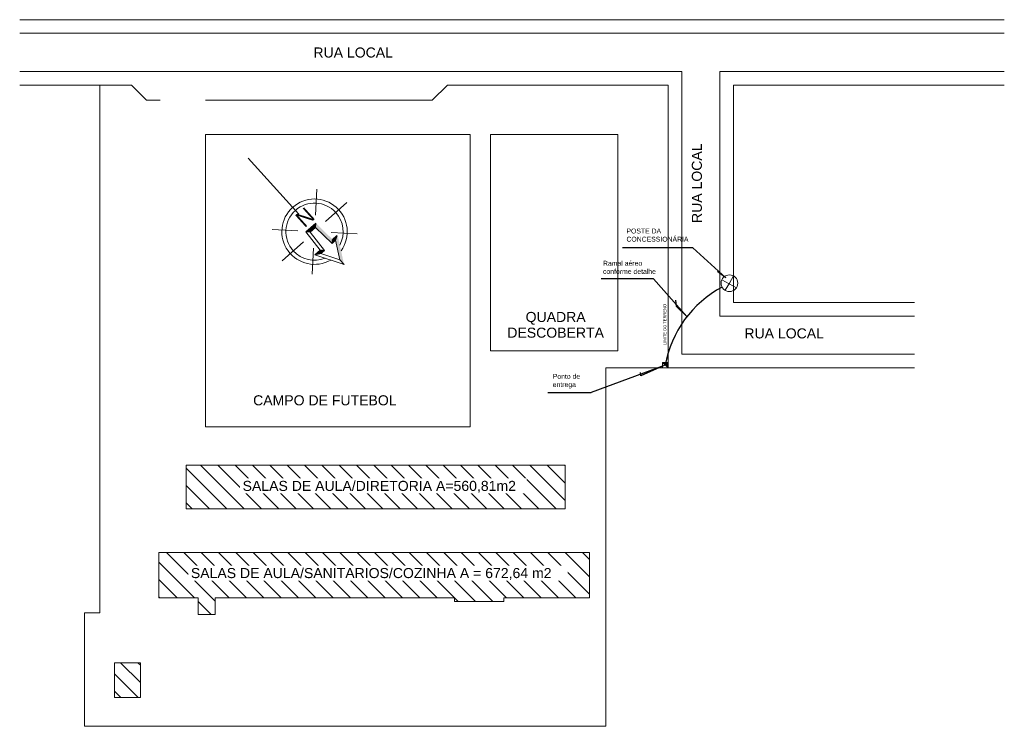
# Model space of a CAD drawing. Header units: metres. Extents: x -81 to 1042, y -541 to 334.
# Tile 12 of 130: x -81 to 99, y -57 to 73. Entities that reach past the tile are written whole.
import ezdxf

# ---------------------------------------------------------------- set-up
doc = ezdxf.new("R2010")
doc.units = ezdxf.units.M
for name, color, linetype, lineweight in [('A-ANNO-NOTE', 131, 'Continuous', 9), ('A-DETL', 90, 'Continuous', 9), ('A-DETL-GENF', 92, 'Continuous', 9), ('A-DETL-THIN', 151, 'Continuous', 9), ('Arquitetura ', 134, 'Continuous', 5), ('EL-Condutos', 4, 'Continuous', 30), ('EL-Textos condutos', 7, 'Continuous', 20), ('G-ANNO-TEXT', 231, 'Continuous', 9), ('P-SIMBOL', 5, 'Continuous', 20)]:
    doc.layers.add(name, color=color, linetype=linetype, lineweight=lineweight)
doc.layers.add('DI-Título_do_diagrama', color=3, linetype='Continuous')
doc.layers.add('view', color=7, linetype='Continuous', plot=False)
doc.styles.add('Arial', font='arial.ttf', dxfattribs={"height": 0.02499999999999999})
doc.styles.add('Arial_3', font='arial.ttf', dxfattribs={"height": 1.844124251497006})
doc.styles.add('Bodoni MT Black', font='txt', dxfattribs={"height": 0.003904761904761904})
doc.styles.add('ROMANS', font='arial.ttf', dxfattribs={"height": 15})

# ---------------------------------------------------------------- blocks, each defined once
blk = doc.blocks.new('Norte - Norte-186860-PLANTA DE LOCALIZAÇÃO')
at = {"layer": 'A-ANNO-NOTE'}
for points in [[(-0.001625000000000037, 0.001383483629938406), (0.001624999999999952, 0.001383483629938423), (0.0008749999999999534, 0.0006334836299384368), (-0.000875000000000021, 0.0006334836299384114)], [(0.001999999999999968, -0.004280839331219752), (0.001249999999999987, -0.005030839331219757), (0.0008749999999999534, 0.0006334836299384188), (0.001624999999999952, 0.001383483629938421)], [(0, -0.009284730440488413), (0.002430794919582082, -0.005030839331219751), (0.003723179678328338, -0.004280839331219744), (0, -0.01079640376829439)]]:
    blk.add_hatch(color=256, dxfattribs=at).paths.add_polyline_path(points, flags=0)
for p, q in [((-1.657796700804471e-16, 0.02421196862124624), (-1.359480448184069e-16, 0.005746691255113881)), ((-0.002873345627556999, 0.002873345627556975), (-0.007367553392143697, 0.007367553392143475)), ((-0.007367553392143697, 0.007367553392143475), (-0.002873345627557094, 0.00287334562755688)), ((0.00287334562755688, 0.002873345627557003), (0.007367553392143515, 0.007367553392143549)), ((0.00287334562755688, 0.002873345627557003), (0.007367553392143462, 0.007367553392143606)), ((-0.002000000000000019, -0.004280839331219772), (-0.001625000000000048, 0.001383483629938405)), ((-0.000875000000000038, 0.0006334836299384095), (-0.00162500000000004, 0.001383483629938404)), ((-0.001625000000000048, 0.001383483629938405), (0.001624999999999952, 0.001383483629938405)), ((-0.000875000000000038, 0.0006334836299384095), (-0.00162500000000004, 0.001383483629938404)), ((-0.001625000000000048, 0.001383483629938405), (-1.004613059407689e-17, 0.001383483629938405)), ((-0.000875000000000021, 0.0006334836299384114), (-0.001625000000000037, 0.001383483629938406)), ((-0.001625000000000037, 0.001383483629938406), (0.001624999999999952, 0.001383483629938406)), ((-0.001250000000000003, -0.005030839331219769), (-0.0008750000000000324, 0.0006334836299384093)), ((0.0008749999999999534, 0.0006334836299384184), (-0.000875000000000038, 0.0006334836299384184)), ((-0.000875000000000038, 0.0006334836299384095), (0.0008749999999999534, 0.0006334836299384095)), ((0.0008749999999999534, 0.0006334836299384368), (-0.000875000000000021, 0.0006334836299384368)), ((-1.00163638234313e-17, 0.001383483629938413), (0.001624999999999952, 0.001383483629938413)), ((0.001624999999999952, 0.001383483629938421), (0.0008749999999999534, 0.0006334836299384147)), ((0.001624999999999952, 0.001383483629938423), (0.0008749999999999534, 0.0006334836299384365)), ((0.0008749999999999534, 0.0006334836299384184), (0.001249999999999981, -0.005030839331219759)), ((-0.003661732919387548, -8.34450123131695e-17), (-0.01061992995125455, -1.182877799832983e-16)), ((0.003661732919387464, -4.677318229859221e-17), (0.01061992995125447, -1.193041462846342e-17)), ((-0.002873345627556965, -0.002873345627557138), (-0.007367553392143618, -0.00736755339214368)), ((-0.007367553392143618, -0.00736755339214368), (-0.00287334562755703, -0.002873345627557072)), ((-0.003723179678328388, -0.004280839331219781), (-0.002000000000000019, -0.004280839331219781)), ((-0.003723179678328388, -0.004280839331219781), (-1.586231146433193e-18, -0.01079640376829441)), ((-0.002397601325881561, -0.005030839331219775), (-0.003723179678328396, -0.00428083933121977)), ((-0.003429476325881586, -0.004280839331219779), (-0.003429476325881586, -0.004447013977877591)), ((-0.003350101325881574, -0.004280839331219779), (-0.003350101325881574, -0.004491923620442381)), ((-0.003270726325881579, -0.004280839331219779), (-0.003270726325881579, -0.00453683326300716)), ((-0.003191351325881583, -0.004280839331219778), (-0.003191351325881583, -0.00458174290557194)), ((-0.003111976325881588, -0.004280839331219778), (-0.003111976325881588, -0.00462665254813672)), ((-0.003032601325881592, -0.004280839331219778), (-0.003032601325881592, -0.0046715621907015)), ((-0.002953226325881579, -0.004280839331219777), (-0.002953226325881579, -0.004716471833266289)), ((-0.002873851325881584, -0.004280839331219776), (-0.002873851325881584, -0.004761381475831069)), ((-0.002794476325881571, -0.004280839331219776), (-0.002794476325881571, -0.004806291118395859)), ((-0.002715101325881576, -0.004280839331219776), (-0.002715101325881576, -0.004851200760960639)), ((-0.002635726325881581, -0.004280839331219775), (-0.002635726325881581, -0.004896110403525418)), ((-0.002556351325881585, -0.004280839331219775), (-0.002556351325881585, -0.004941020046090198)), ((-0.002476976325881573, -0.004280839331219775), (-0.002476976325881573, -0.004985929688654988)), ((-0.002397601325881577, -0.004280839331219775), (-0.002397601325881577, -0.005030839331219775)), ((-0.002318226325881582, -0.004280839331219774), (-0.002318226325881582, -0.005030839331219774)), ((-0.002238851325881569, -0.004280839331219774), (-0.002238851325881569, -0.005030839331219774)), ((-0.002159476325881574, -0.004280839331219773), (-0.002159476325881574, -0.005030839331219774)), ((-0.002080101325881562, -0.004280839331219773), (-0.001250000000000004, -0.005030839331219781)), ((-0.002080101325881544, -0.005030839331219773), (-0.002080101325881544, -0.004280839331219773)), ((-0.002000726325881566, -0.004280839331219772), (-0.002000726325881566, -0.005030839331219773)), ((-0.00192135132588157, -0.004359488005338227), (-0.00192135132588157, -0.005030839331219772)), ((-0.001841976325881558, -0.004438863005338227), (-0.001841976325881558, -0.005030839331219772)), ((-0.001762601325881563, -0.004518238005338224), (-0.001762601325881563, -0.005030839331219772)), ((-0.00168322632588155, -0.004597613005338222), (-0.00168322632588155, -0.005030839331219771)), ((-0.001603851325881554, -0.00467698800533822), (-0.001603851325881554, -0.005030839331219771)), ((-0.001524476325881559, -0.00478284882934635), (-0.001524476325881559, -0.00503083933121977)), ((0.001491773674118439, -0.004789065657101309), (0.001491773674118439, -0.005030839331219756)), ((0.001571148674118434, -0.004709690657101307), (0.001571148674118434, -0.005030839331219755)), ((0.00165052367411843, -0.004630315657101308), (0.00165052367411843, -0.005030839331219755)), ((0.001729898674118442, -0.00455094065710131), (0.001729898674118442, -0.005030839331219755)), ((0.001809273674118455, -0.004471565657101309), (0.001809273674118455, -0.005030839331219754)), ((0.001888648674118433, -0.004392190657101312), (0.001888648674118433, -0.005030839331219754)), ((0.001968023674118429, -0.004312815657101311), (0.001968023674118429, -0.005030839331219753)), ((0.002047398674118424, -0.004280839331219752), (0.002047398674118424, -0.005030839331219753)), ((0.00212677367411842, -0.004280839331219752), (0.00212677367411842, -0.005030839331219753)), ((0.002206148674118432, -0.004280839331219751), (0.002206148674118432, -0.005030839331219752)), ((0.002285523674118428, -0.00428083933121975), (0.002285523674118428, -0.005030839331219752)), ((0.002364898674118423, -0.00428083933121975), (0.002364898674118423, -0.005030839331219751)), ((0.002444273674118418, -0.00428083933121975), (0.002444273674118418, -0.005023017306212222)), ((0.002523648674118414, -0.004280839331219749), (0.002523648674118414, -0.004976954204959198)), ((0.002603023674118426, -0.004280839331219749), (0.002603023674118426, -0.00493089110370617)), ((0.002682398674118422, -0.004280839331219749), (0.002682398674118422, -0.004884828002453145)), ((0.002761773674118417, -0.004280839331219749), (0.002761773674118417, -0.004838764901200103)), ((0.002841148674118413, -0.004280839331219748), (0.002841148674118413, -0.004792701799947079)), ((0.002873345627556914, -0.002873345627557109), (0.007367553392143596, -0.007367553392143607)), ((0.007367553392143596, -0.007367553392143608), (0.002873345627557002, -0.002873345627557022)), ((0.002920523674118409, -0.004280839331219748), (0.002920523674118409, -0.004746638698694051)), ((0.002999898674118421, -0.004280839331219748), (0.002999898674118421, -0.004700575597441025)), ((0.003079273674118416, -0.004280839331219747), (0.003079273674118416, -0.004654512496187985)), ((0.003158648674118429, -0.004280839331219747), (0.003158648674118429, -0.00460844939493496)), ((0.003238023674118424, -0.004280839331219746), (0.003238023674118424, -0.004562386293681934)), ((0.00331739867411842, -0.004280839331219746), (0.00331739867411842, -0.004516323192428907)), ((0.003396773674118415, -0.004280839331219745), (0.003396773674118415, -0.004470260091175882)), ((-0.002430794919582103, -0.005030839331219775), (-0.001250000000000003, -0.005030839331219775)), ((-7.32968676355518e-18, -0.009284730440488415), (-0.002430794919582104, -0.005030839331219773)), ((-0.001445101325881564, -0.004854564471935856), (-0.001445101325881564, -0.00503083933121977)), ((0.002430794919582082, -0.005030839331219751), (-8.988643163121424e-18, -0.009284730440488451)), ((0.001249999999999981, -0.005030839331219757), (0.002430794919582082, -0.005030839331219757)), ((0.001412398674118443, -0.004868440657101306), (0.001412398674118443, -0.005030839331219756)), ((-1.059061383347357e-32, -0.01079640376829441), (-7.569616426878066e-18, -0.009284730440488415))]:
    blk.add_line(p, q, dxfattribs=at)
for centre, radius, start, end in [((0, -2.009226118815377e-17), 0.008000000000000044, 282.2885832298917, 257.7114167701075), ((-4.955944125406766e-34, -2.050991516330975e-17), 0.006999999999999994, 4.325554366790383e-13, 180.0000000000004), ((-4.955944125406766e-34, -2.050991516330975e-17), 0.007000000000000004, 179.9999999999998, 249.8186144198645), ((-4.955944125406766e-34, -2.050991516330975e-17), 0.006999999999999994, 290.1813855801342, 5.088887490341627e-14)]:
    blk.add_arc(centre, radius, start, end, dxfattribs=at)
at = {"layer": 'A-ANNO-NOTE', "insert": (0.002511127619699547, 0.002234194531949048), "char_height": 0.003904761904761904, "width": 0.00576, "attachment_point": 1, "rotation": 180, "line_spacing_factor": 1.067522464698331, "style": 'Bodoni MT Black'}
blk.add_mtext('N', dxfattribs=at)

msp = doc.modelspace()

# ---------------------------------------------------------------- hatches: boundary and pattern name
at = {"layer": 'A-DETL-GENF'}
h = msp.add_hatch(dxfattribs=at)
h.set_pattern_fill('FP_1', style=0, pattern_type=2)
h.set_pattern_definition([(135, (-20.95966053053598, -4.296581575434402), (-1.590990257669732, -1.590990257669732), [])])
h.paths.add_polyline_path([(-59.33989579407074, -51.40490384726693), (-59.33989579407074, -45.02490384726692), (-64.08989579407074, -45.02490384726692), (-64.08989579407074, -51.40490384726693)], flags=0)
h.paths.add_polyline_path([(-48.70989579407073, -36.15490384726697), (-45.59989579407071, -36.15490384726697), (-45.59989579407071, -33.12490384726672), (-1.679895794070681, -33.12490384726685), (-1.679895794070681, -33.81490384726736), (7.405104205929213, -33.81490384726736), (7.405104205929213, -33.12490384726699), (23.11510420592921, -33.12490384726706), (23.11510420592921, -24.81490384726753), (-55.93989579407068, -24.81490384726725), (-55.93989579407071, -33.12490384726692), (-48.70989579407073, -33.12490384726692), (-48.70989579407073, -34.70758891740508)], flags=0)
h.paths.add_polyline_path([(-43.28242766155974, -16.81490384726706), (18.64010420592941, -16.81490384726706), (18.64010420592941, -8.754903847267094), (-50.93989579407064, -8.754903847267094), (-50.93989579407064, -16.81490384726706)], flags=0)
at = {"layer": 'P-SIMBOL', "linetype": 'Continuous'}
h = msp.add_hatch(color=256, dxfattribs=at)
h.paths.add_polyline_path([(37.52910420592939, 10.05401698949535), (37.30414837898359, 10.05401698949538), (37.30414837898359, 9.553421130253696), (37.52910420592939, 9.553421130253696)], flags=17)
h.paths.add_polyline_path([(37.30414837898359, 10.05401698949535), (36.52195840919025, 10.05401698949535), (37.54010420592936, 9.095096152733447), (37.54010420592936, 10.05401698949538), (37.52910420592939, 10.05401698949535), (37.52910420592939, 9.553421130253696), (37.30414837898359, 9.553421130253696)])

# ---------------------------------------------------------------- linework, layer by layer
for p, q in [((42.1033018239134, 31.09670486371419), (29.14282642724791, 31.09670486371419)), ((42.10330182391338, 31.09670486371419), (48.13844595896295, 25.59596707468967)), ((34.88154470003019, 25.43026221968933), (25.28494309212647, 25.43026221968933)), ((34.88154470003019, 25.43026221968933), (41.01236962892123, 18.51130461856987)), ((46.70365774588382, 26.69048236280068), (46.80629627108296, 26.94546096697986)), ((48.13844595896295, 25.59596707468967), (46.70365774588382, 26.69048236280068)), ((37.03103130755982, 9.574556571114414), (23.43449020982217, 4.543278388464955)), ((15.48173645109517, 4.543278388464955), (23.43449020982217, 4.543278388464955))]:
    msp.add_line(p, q)
at = {"layer": 'A-DETL', "color": 7}
for p, q in [((-66.78989579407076, 60.99509615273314), (-66.78989579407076, -35.90490384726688)), ((-60.98989579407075, 60.99509615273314), (-66.78989579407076, 60.99509615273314)), ((-60.98989579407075, 60.99509615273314), (-58.18989579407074, 58.1950961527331)), ((-5.759895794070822, 58.1950961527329), (-2.959895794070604, 60.99509615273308)), ((37.54010420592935, 60.99509615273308), (-2.959895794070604, 60.99509615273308)), ((37.54010420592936, 9.095096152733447), (37.54010420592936, 60.99509615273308)), ((-58.18989579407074, 58.1950961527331), (-55.68989579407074, 58.1950961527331)), ((-47.38989579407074, 58.19509615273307), (-5.7598957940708, 58.19509615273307)), ((-47.38989579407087, -1.754903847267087), (-47.38989579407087, 51.89509615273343)), ((-47.38989579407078, 51.89509615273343), (1.200104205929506, 51.89509615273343)), ((1.200104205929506, 51.89509615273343), (1.200104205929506, -1.754903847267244)), ((4.932127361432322, 51.89509615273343), (28.34010420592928, 51.89509615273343)), ((4.932127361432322, 12.19509615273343), (4.932127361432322, 51.89509615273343)), ((28.34010420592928, 51.89509615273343), (28.34010420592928, 12.19509615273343)), ((28.34010420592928, 12.19509615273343), (4.932127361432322, 12.19509615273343)), ((26.11510420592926, -56.70490384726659), (26.11510420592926, 9.095096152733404)), ((26.11510420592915, 9.095096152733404), (37.54010420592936, 9.095096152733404)), ((1.200104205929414, -1.754903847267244), (-47.38989579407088, -1.754903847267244)), ((-69.5898957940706, -35.90490384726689), (-69.5898957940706, -56.70490384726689)), ((-69.5898957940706, -35.90490384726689), (-66.7898957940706, -35.90490384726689)), ((-69.58989579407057, -56.70490384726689), (26.11510420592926, -56.70490384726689))]:
    msp.add_line(p, q, dxfattribs=at)
at = {"layer": 'A-DETL-THIN'}
for p, q in [((-50.93989579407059, -8.754903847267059), (-50.93989579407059, -16.81490384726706)), ((18.6401042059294, -8.754903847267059), (-50.93989579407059, -8.754903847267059)), ((18.6401042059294, -16.81490384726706), (18.6401042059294, -8.754903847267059)), ((-50.93989579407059, -16.81490384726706), (18.6401042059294, -16.81490384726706)), ((23.1151042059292, -24.81490384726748), (-55.93989579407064, -24.81490384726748)), ((-55.93989579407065, -24.81490384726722), (-55.93989579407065, -33.12490384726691)), ((23.11510420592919, -33.12490384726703), (23.11510420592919, -24.81490384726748)), ((-55.93989579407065, -33.12490384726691), (-48.70989579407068, -33.12490384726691)), ((-48.70989579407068, -33.12490384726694), (-48.70989579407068, -36.15490384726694)), ((-45.59989579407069, -36.15490384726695), (-45.59989579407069, -33.12490384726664)), ((-45.59989579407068, -33.12490384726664), (-1.67989579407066, -33.12490384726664)), ((-1.67989579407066, -33.12490384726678), (-1.67989579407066, -33.8149038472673)), ((-1.67989579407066, -33.8149038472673), (7.405104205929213, -33.8149038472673)), ((7.405104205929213, -33.81490384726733), (7.405104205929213, -33.12490384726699)), ((7.405104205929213, -33.12490384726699), (23.11510420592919, -33.12490384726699)), ((-48.70989579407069, -36.15490384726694), (-45.59989579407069, -36.15490384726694)), ((-59.33989579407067, -45.02490384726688), (-64.08989579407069, -45.02490384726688)), ((-64.08989579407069, -45.02490384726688), (-64.08989579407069, -51.40490384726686)), ((-59.33989579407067, -51.40490384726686), (-59.33989579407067, -45.02490384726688)), ((-64.08989579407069, -51.40490384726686), (-59.33989579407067, -51.40490384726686))]:
    msp.add_line(p, q, dxfattribs=at)
at = {"layer": 'Arquitetura ', "color": 8}
for p, q in [((99.2657434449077, 72.9950961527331), (-81.49560005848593, 72.9950961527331)), ((99.2657434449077, 70.4950961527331), (-81.49560005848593, 70.4950961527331)), ((40.04010420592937, 63.49509615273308), (-81.49560005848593, 63.49509615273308)), ((40.04010420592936, 11.5950961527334), (40.04010420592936, 63.49509615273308)), ((99.26574344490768, 63.49509615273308), (47.04010420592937, 63.49509615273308)), ((47.04010420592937, 18.59509615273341), (47.04010420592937, 63.49509615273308)), ((-66.78989579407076, 60.99509615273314), (-81.49560005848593, 60.99509615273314)), ((99.26574344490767, 60.99509615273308), (49.54010420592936, 60.99509615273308)), ((49.54010420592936, 21.0950961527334), (49.54010420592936, 60.99509615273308)), ((49.54010420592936, 21.0950961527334), (82.77130618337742, 21.0950961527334)), ((47.04010420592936, 18.5950961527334), (82.77130618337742, 18.5950961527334)), ((40.04010420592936, 11.5950961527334), (82.77130618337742, 11.5950961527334)), ((37.54010420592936, 9.095096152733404), (82.77130618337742, 9.095096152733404))]:
    msp.add_line(p, q, dxfattribs=at)
at = {"layer": 'EL-Condutos', "linetype": 'Continuous'}
msp.add_arc((56.87464930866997, 6.089407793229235), 20.14734318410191, 117.8755283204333, 170.038694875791, dxfattribs=at)
at = {"layer": 'P-SIMBOL', "linetype": 'Continuous'}
for p, q in [((49.55965310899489, 25.95575598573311), (48.80063896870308, 24.6270335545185)), ((50.07018897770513, 23.77272182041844), (47.40739738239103, 25.25987132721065)), ((48.80063896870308, 24.6270335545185), (47.99857649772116, 23.32384455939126)), ((36.52195840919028, 10.05401698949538), (37.54010420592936, 9.095096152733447))]:
    msp.add_line(p, q, dxfattribs=at)
msp.add_lwpolyline([(37.54010420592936, 9.095096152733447), (36.52195840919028, 9.095096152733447), (36.52195840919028, 10.05401698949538), (37.54010420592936, 10.05401698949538)], close=True, dxfattribs=at)
msp.add_circle((48.80063896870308, 24.6270335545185), 1.530230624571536, dxfattribs=at)
at = {"layer": 'view'}
for p, q in [((39.08020775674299, 20.35477918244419), (38.94881707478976, 21.4839985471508)), ((41.01236962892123, 18.51130461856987), (39.08020775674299, 20.35477918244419)), ((36.52195840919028, 9.38617870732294), (32.56114025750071, 7.595567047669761)), ((32.56114025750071, 7.595567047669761), (32.49247589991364, 8.236006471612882))]:
    msp.add_line(p, q, dxfattribs=at)

# ---------------------------------------------------------------- block references
at = {"layer": 'A-ANNO-NOTE', "xscale": 749.9999999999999, "yscale": 749.9999999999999, "zscale": 749.9999999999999, "rotation": 42.00000000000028}
msp.add_blockref('Norte - Norte-186860-PLANTA DE LOCALIZAÇÃO', (-27.36989579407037, 34.08566911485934), dxfattribs=at)

# ---------------------------------------------------------------- texts
at = {"color": 3, "insert": (25.5970410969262, 28.73749192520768), "char_height": 0.9, "attachment_point": 1, "style": 'ROMANS'}
msp.add_mtext('Ramal aéreo\\Pconforme detalhe', dxfattribs=at)
at = {"color": 3, "insert": (16.36283384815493, 7.97654228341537), "char_height": 0.9, "width": 6.811329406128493, "attachment_point": 1, "style": 'ROMANS'}
msp.add_mtext('Ponto de entrega', dxfattribs=at)
at = {"layer": 'A-DETL', "color": 7, "insert": (16.89712040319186, 19.35346190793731), "char_height": 1.844124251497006, "width": 21.105, "attachment_point": 2, "line_spacing_factor": 0.9385317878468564, "style": 'Arial_3', "bg_fill": 3, "box_fill_scale": 1.25, "bg_fill_color": 0, "bg_fill_transparency": 0}
msp.add_mtext('QUADRA\\PDESCOBERTA', dxfattribs=at)
at = {"layer": 'DI-Título_do_diagrama', "insert": (29.9003357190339, 34.65623624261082), "char_height": 0.9, "width": 12.08935191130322, "attachment_point": 1, "style": 'Arial'}
msp.add_mtext('POSTE DA CONCESSIONÁRIA', dxfattribs=at)
at = {"layer": 'EL-Textos condutos', "insert": (37.20919531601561, 17.06318960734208), "char_height": 0.5295, "width": 9.397149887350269, "attachment_point": 8, "rotation": 90, "line_spacing_factor": 0.7979999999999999, "style": 'Arial'}
msp.add_mtext('LIMITE DO TERRENO', dxfattribs=at)
at = {"layer": 'G-ANNO-TEXT', "color": 7, "char_height": 1.844124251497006, "width": 31.32, "attachment_point": 1, "line_spacing_factor": 0.9385317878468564, "style": 'Arial_3', "bg_fill": 3, "box_fill_scale": 1.25, "bg_fill_color": 0, "bg_fill_transparency": 0}
for s, insert in [('RUA LOCAL', (-27.5718389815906, 67.89465402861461)), ('RUA LOCAL', (51.5502171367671, 16.33921134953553)), ('CAMPO DE FUTEBOL', (-38.64094362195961, 4.055924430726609))]:
    msp.add_mtext(s, dxfattribs=dict(at, insert=insert))
at = {"layer": 'G-ANNO-TEXT', "color": 7, "insert": (41.89997721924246, 35.67775184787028), "char_height": 1.844124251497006, "width": 31.32, "attachment_point": 1, "rotation": 90, "line_spacing_factor": 0.9385317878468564, "style": 'Arial_3', "bg_fill": 3, "box_fill_scale": 1.25, "bg_fill_color": 0, "bg_fill_transparency": 0}
msp.add_mtext('RUA LOCAL', dxfattribs=at)

# ---------------------------------------------------------------- next in the draw order: texts
at = {"layer": 'G-ANNO-TEXT', "color": 7, "char_height": 1.844124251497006, "attachment_point": 1, "line_spacing_factor": 0.9385317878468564, "style": 'Arial_3', "bg_fill": 3, "box_fill_scale": 1.25, "bg_fill_color": 0, "bg_fill_transparency": 0}
for s, insert, width in [('SALAS DE AULA/DIRETORIA A=560,81m2', (-40.57138181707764, -11.65561109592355), 51.70613713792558), ('SALAS DE AULA/SANITARIOS/COZINHA A = 672,64 m2', (-50.07138181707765, -27.65561109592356), 68.69882151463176)]:
    msp.add_mtext(s, dxfattribs=dict(at, insert=insert, width=width))

doc.saveas('drawing.dxf')
